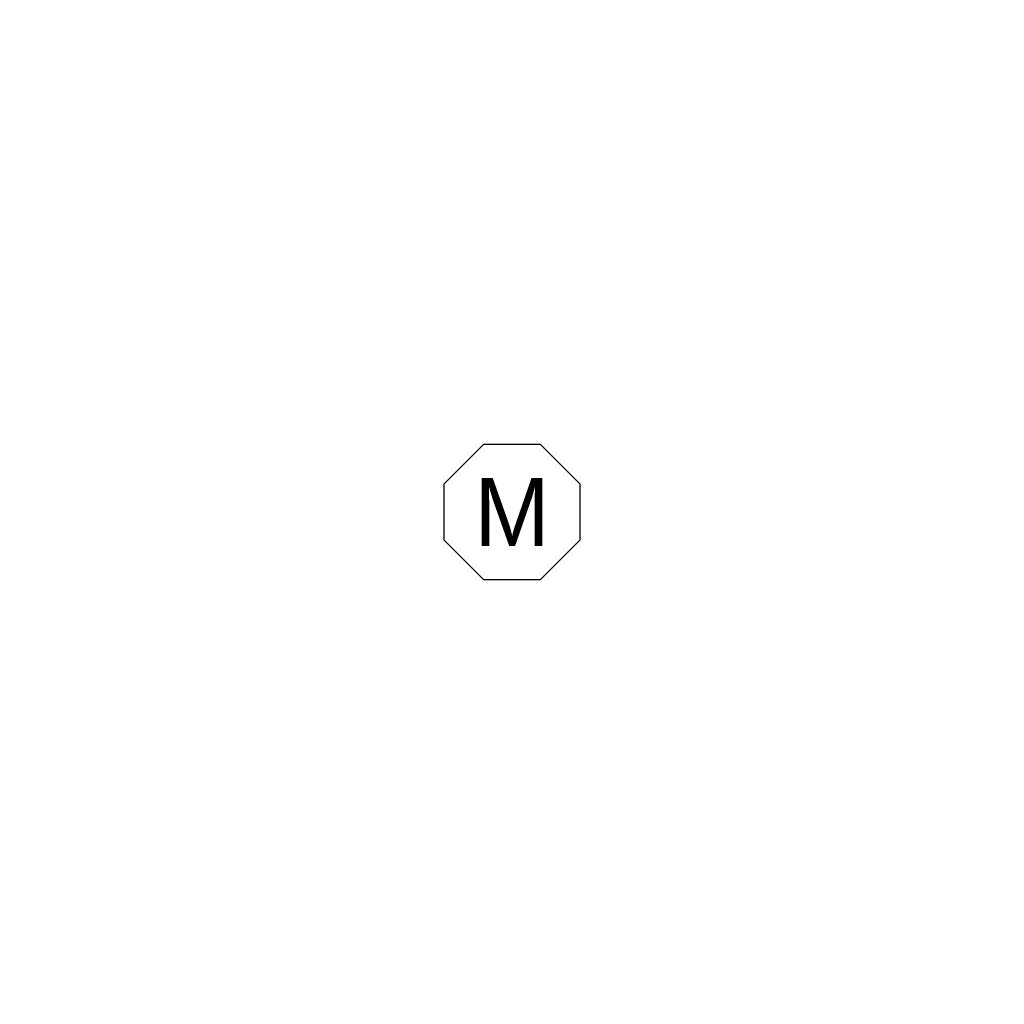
# Model space of a CAD drawing. Extents: x 0 to 3292, y 0 to 2151.
# Tile 40 of 50: x 3007 to 3292, y 15 to 300. Entities that reach past the tile are written whole.
import ezdxf
from ezdxf.enums import TextEntityAlignment as Align

# ---------------------------------------------------------------- set-up
doc = ezdxf.new("R2010")
doc.units = 0

# ---------------------------------------------------------------- blocks, each defined once
blk = doc.blocks.new('FIGURE_OCT')
blk.add_lwpolyline([(-0.5, -0.2071), (-0.5, 0.2071), (-0.2071, 0.5), (0.2071, 0.5), (0.5, 0.2071), (0.5, -0.2071), (0.2071, -0.5), (-0.2071, -0.5)], close=True)

msp = doc.modelspace()

# ---------------------------------------------------------------- block references
at = {"layer": 'MANUFACTURING_NCDRILL_FIGURE', "xscale": 39.37, "yscale": 39.37}
msp.add_blockref('FIGURE_OCT', (3149.61, 157.48), dxfattribs=at)

# ---------------------------------------------------------------- texts
at = {"layer": 'MANUFACTURING_NCDRILL_FIGURE'}
msp.add_text('M', height=19.685, dxfattribs=at).set_placement((3149.61, 157.48), align=Align.MIDDLE_CENTER)

doc.saveas('drawing.dxf')
